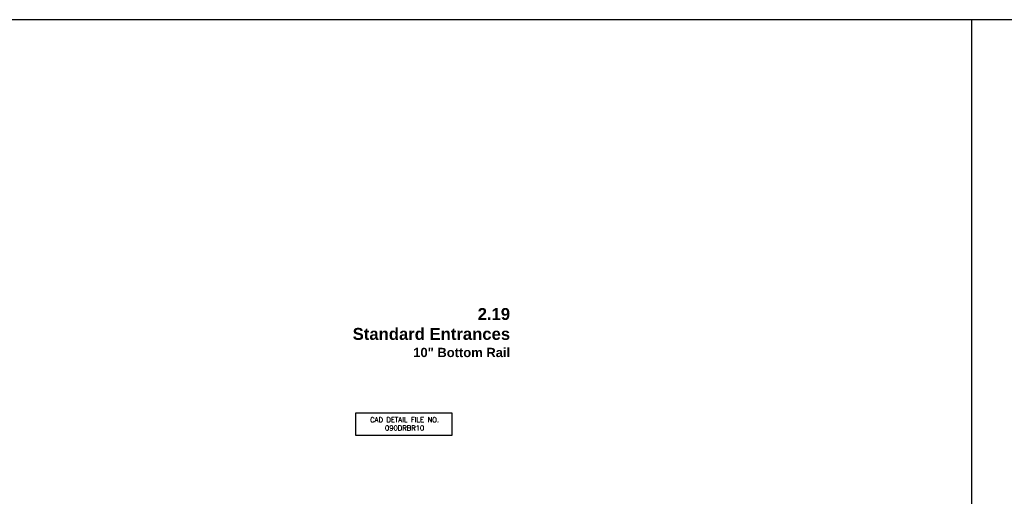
# Model space of a CAD drawing. Extents: x 0 to 123, y 0 to 90.
# Tile 28 of 59: x 45 to 60, y 83 to 90. Entities that reach past the tile are written whole.
import ezdxf

# ---------------------------------------------------------------- set-up
doc = ezdxf.new("R2010")
doc.units = 0
doc.header["$MEASUREMENT"] = 0
doc.layers.add('R-ANNO-TEXT', color=6, linetype='CONTINUOUS')
doc.layers.add('TITLE', color=7, linetype='CONTINUOUS')
doc.styles.get("Standard").update_dxf_attribs({"font": 'simplex'})

msp = doc.modelspace()

# ---------------------------------------------------------------- linework, layer by layer
at = {"layer": 'R-ANNO-TEXT'}
msp.add_lwpolyline([(49.7613187, 83.9446233), (51.2127986, 83.9446233), (51.2127986, 83.6025605), (49.7613187, 83.6025605)], close=True, dxfattribs=at)
at = {"layer": 'TITLE'}
for p, q in [((117.9080005, 89.8789502), (5.25, 89.8789502)), ((59.0492749, 89.8789502), (59.0492749, 14.8789502))]:
    msp.add_line(p, q, dxfattribs=at)

# ---------------------------------------------------------------- texts
at = {"layer": 'R-ANNO-TEXT', "insert": (50.4980009, 83.8790406), "char_height": 0.075, "width": 1.875, "attachment_point": 2}
msp.add_mtext('CAD DETAIL FILE NO.\\P090DRBR10', dxfattribs=at)
at = {"layer": 'TITLE', "insert": (52.0900302, 85.5274371, 6.2106922), "char_height": 0.18, "width": 7.44, "attachment_point": 3}
msp.add_mtext('{\\fArial|b1|i0|c0|p34;2.19\\PStandard Entrances\\P\\H0.7778x;10" Bottom Rail}', dxfattribs=at)

doc.saveas('drawing.dxf')
